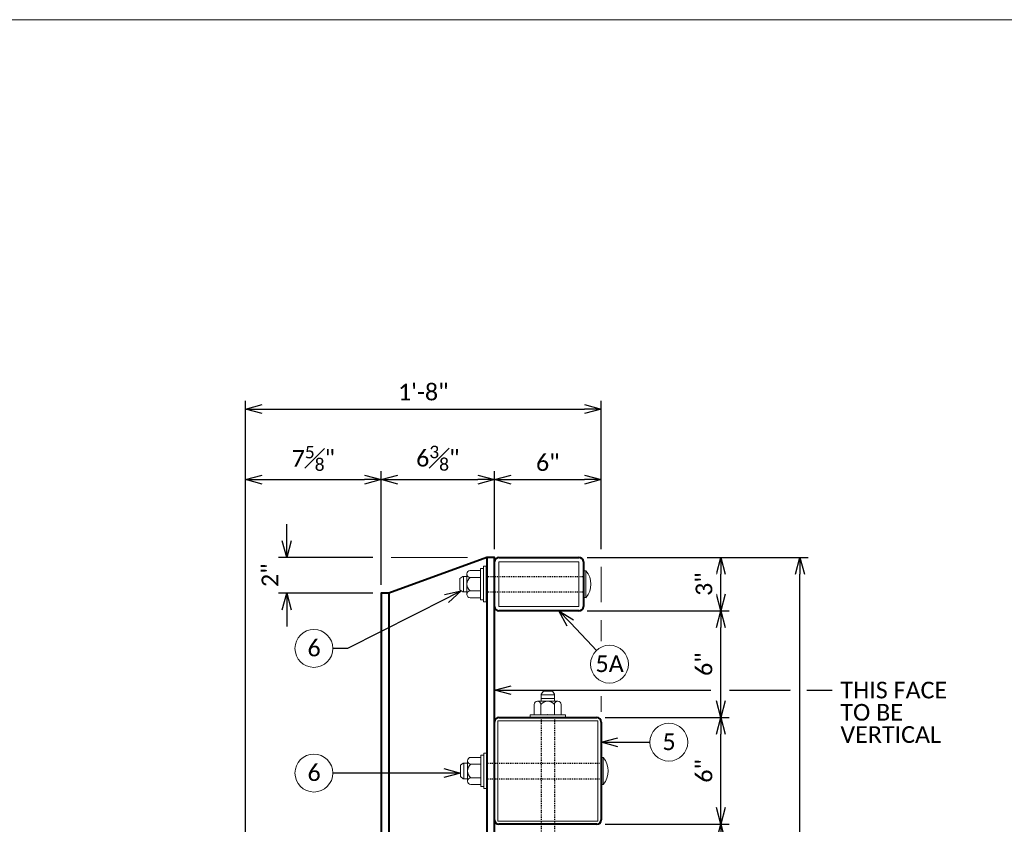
# Model space of a CAD drawing. Extents: x -1150 to 724, y -518 to -203.
# Tile 8 of 15: x 48 to 159, y -294 to -203. Entities that reach past the tile are written whole.
import ezdxf
from ezdxf import colors
from ezdxf.entities.mleader import LeaderData, LeaderLine
from ezdxf.enums import TextEntityAlignment as Align
from ezdxf.math import Vec2, Vec3

# ---------------------------------------------------------------- set-up
doc = ezdxf.new("R2010")
doc.units = 0
doc.header["$MEASUREMENT"] = 0
doc.linetypes.add('Wisdot2', pattern=[0.125, 0.0625, -0.0625])
for name, color, linetype, lineweight in [('B_ANNO_DIM', 7, 'Continuous', 18), ('B_ANNO_SYMB', 7, 'Continuous', 18), ('B_ANNO_TEXT', 7, 'Continuous', 18), ('B_DETAIL_HIDDEN', 7, 'Wisdot2', 25), ('B_DETAIL_OBJ', 7, 'Continuous', 40), ('B_STEEL', 92, 'Continuous', 18), ('B_STEEL_BOLT', 3, 'Continuous', 18)]:
    doc.layers.add(name, color=color, linetype=linetype, lineweight=lineweight)
doc.layers.add('B_ANNO_NOPLOT', color=47, linetype='Continuous', lineweight=18, plot=False)
doc.styles.add('Annotative', font='calibri.ttf', dxfattribs={"height": 0.0625})
doc.styles.get("Standard").update_dxf_attribs({"font": 'calibri.ttf'})
doc.dimstyles.new('Annotative', dxfattribs={"dimscale": 0, "dimtxt": 0.0625, "dimasz": 0.0625, "dimexe": 0.03125, "dimexo": 0.03125, "dimgap": 0.03125, "dimtad": 1, "dimdec": 3, "dimzin": 3, "dimdsep": 46, "dimlunit": 4, "dimtxsty": 'Standard', "dimblk": 'OPEN30', "dimcen": 0.03125, "dimaunit": 1, "dimadec": 0, "dimazin": 3, "dimtfac": 0.75, "dimtdec": 3, "dimtofl": 0, "dimtmove": 0, "dimatfit": 3, "dimldrblk": 'OPEN30', "dimfxl": 1, "dimtfill": 1, "dimfrac": 1, "dimtolj": 1, "dimtzin": 0, "dimarcsym": 0})

# ---------------------------------------------------------------- blocks, each defined once
blk = doc.blocks.new('AnonymousCell')
at = {"layer": 'B_DETAIL_OBJ', "flags": 128}
for points in [[(-5.5, 6), (5.5, 6)], [(-6, -5.5), (-6, 5.5)], [(6, 5.5), (6, -5.5)], [(5.5, -6), (-5.5, -6)]]:
    blk.add_lwpolyline(points, dxfattribs=at)
at = {"layer": 'B_DETAIL_OBJ'}
for centre, start, end in [((-5.5, 5.5), 90, 180), ((5.5, 5.5), 0, 90), ((-5.5, -5.5), 180, 270), ((5.5, -5.5), 270, 0)]:
    blk.add_arc(centre, 0.5, start, end, dxfattribs=at)
at = {"layer": 'B_STEEL', "flags": 128}
blk.add_lwpolyline([(-5.62, 5.62), (5.63, 5.62), (5.63, -5.63), (-5.62, -5.63), (-5.62, 5.62)], dxfattribs=at)
blk = doc.blocks.new('AnonymousCell7')
at = {"layer": 'B_DETAIL_HIDDEN', "ltscale": 0.5}
for p, q in [((-5.36, 0.86), (7.52, 0.86)), ((-5.36, -0.89), (7.52, -0.89))]:
    blk.add_line(p, q, dxfattribs=at)
at = {"layer": 'B_STEEL_BOLT'}
for p, q in [((-7.52, -1.16), (-7.52, 1.13)), ((-7.14, 1.51), (-5.99, 1.51)), ((-6, -1.76), (-6, 1.76)), ((-6, 1.76), (-5.68, 1.76)), ((-5.68, 2), (-5.68, -2)), ((-5.68, 2), (-5.36, 2)), ((7.52, 1.5), (7.52, -1.53)), ((7.52, 1.5), (7.76, 1.5)), ((7.76, 1.5), (7.76, -1.53)), ((-8.31, 0.64), (-7.99, 0.86)), ((-8.31, -0.64), (-8.31, 0.64)), ((-7.99, 0.86), (-7.52, 0.86)), ((-7.91, -0.89), (-7.91, 0.86)), ((-7.14, 0.75), (-5.99, 0.75)), ((-8.31, -0.64), (-7.99, -0.89)), ((-7.99, -0.89), (-7.52, -0.89)), ((-7.14, -0.78), (-5.99, -0.78)), ((-7.14, -1.54), (-5.99, -1.54)), ((-6, -1.76), (-5.68, -1.76)), ((-5.68, -2), (-5.36, -2)), ((7.52, -1.53), (7.76, -1.53))]:
    blk.add_line(p, q, dxfattribs=at)
for centre, radius, start, end in [((-7.14, 1.13), 0.38, 90.0993, 269.9004), ((5.97, -0.02), 2.34, 319.5503, 40.4497), ((-6.57, -0.02), 0.951, 126.8898, 233.0863), ((-7.14, -1.16), 0.38, 90.0993, 269.9004)]:
    blk.add_arc(centre, radius, start, end, dxfattribs=at)
blk = doc.blocks.new('_Open30')
at = {"color": 0, "linetype": 'ByBlock', "lineweight": -2}
for p, q in [((-1, 0.268), (0, 0)), ((0, 0), (-1, -0.268)), ((0, 0), (-1, 0))]:
    blk.add_line(p, q, dxfattribs=at)
blk = doc.blocks.new('*D215')
at = {"layer": 'B_ANNO_DIM', "color": 0, "lineweight": -2, "transparency": 16777216}
for p, q in [((189.59, 226.41), (189.59, 234.66)), ((176.57, 224.54), (190.53, 224.54))]:
    blk.add_line(p, q, dxfattribs=at)
at = {"layer": 'Defpoints', "color": 0, "transparency": 16777216}
for p in [(189.59, 236.54), (189.59, 236.54), (175.63, 224.54)]:
    blk.add_point(p, dxfattribs=at)
at = {"layer": 'B_ANNO_DIM', "color": 0, "lineweight": -2, "transparency": 16777216, "xscale": 1.875, "yscale": 1.875, "zscale": 1.875}
for p, rotation in [((189.59, 236.54), 90), ((189.59, 224.54), 270)]:
    blk.add_blockref('_Open30', p, dxfattribs=dict(at, rotation=rotation))
at = {"layer": 'B_ANNO_DIM', "color": 0, "transparency": 16777216, "insert": (187.7, 230.54), "char_height": 1.875, "attachment_point": 5, "rotation": 90, "bg_fill": 3, "box_fill_scale": 1.25, "bg_fill_color": 256, "bg_fill_true_color": 13158600, "bg_fill_transparency": 0}
blk.add_mtext('\\A1;6"', dxfattribs=at)
blk = doc.blocks.new('*D214')
at = {"layer": 'B_ANNO_DIM', "color": 0, "lineweight": -2, "transparency": 16777216}
for p, q in [((189.59, 214.41), (189.59, 222.66)), ((176.57, 212.54), (190.53, 212.54))]:
    blk.add_line(p, q, dxfattribs=at)
at = {"layer": 'Defpoints', "color": 0, "transparency": 16777216}
for p in [(189.59, 224.54), (189.59, 224.54), (175.63, 212.54)]:
    blk.add_point(p, dxfattribs=at)
at = {"layer": 'B_ANNO_DIM', "color": 0, "lineweight": -2, "transparency": 16777216, "xscale": 1.875, "yscale": 1.875, "zscale": 1.875}
for p, rotation in [((189.59, 224.54), 90), ((189.59, 212.54), 270)]:
    blk.add_blockref('_Open30', p, dxfattribs=dict(at, rotation=rotation))
at = {"layer": 'B_ANNO_DIM', "color": 0, "transparency": 16777216, "insert": (187.7, 218.54), "char_height": 1.875, "attachment_point": 5, "rotation": 90, "bg_fill": 3, "box_fill_scale": 1.25, "bg_fill_color": 256, "bg_fill_true_color": 13158600, "bg_fill_transparency": 0}
blk.add_mtext('\\A1;6"', dxfattribs=at)
blk = doc.blocks.new('*D221')
at = {"layer": 'B_ANNO_DIM', "color": 0, "lineweight": -2, "transparency": 16777216}
for p, q in [((136.13, 169.47), (136.13, 272.16)), ((176.13, 255.47), (176.13, 272.16)), ((138.01, 271.23), (174.26, 271.23))]:
    blk.add_line(p, q, dxfattribs=at)
at = {"layer": 'Defpoints', "color": 0, "transparency": 16777216}
for p in [(176.13, 271.23), (176.13, 254.54), (136.13, 168.54)]:
    blk.add_point(p, dxfattribs=at)
at = {"layer": 'B_ANNO_DIM', "color": 0, "lineweight": -2, "transparency": 16777216, "xscale": 1.875, "yscale": 1.875, "zscale": 1.875, "rotation": 180}
blk.add_blockref('_Open30', (136.13, 271.23), dxfattribs=at)
at = {"layer": 'B_ANNO_DIM', "color": 0, "lineweight": -2, "transparency": 16777216, "xscale": 1.875, "yscale": 1.875, "zscale": 1.875}
blk.add_blockref('_Open30', (176.13, 271.23), dxfattribs=at)
at = {"layer": 'B_ANNO_DIM', "color": 0, "transparency": 16777216, "insert": (156.13, 273.13), "char_height": 1.875, "attachment_point": 5, "bg_fill": 3, "box_fill_scale": 1.25, "bg_fill_color": 256, "bg_fill_true_color": 13158600, "bg_fill_transparency": 0}
blk.add_mtext('\\A1;1\'-8"', dxfattribs=at)
blk = doc.blocks.new('*D204')
at = {"layer": 'B_ANNO_DIM', "color": 0, "lineweight": -2, "transparency": 16777216}
for p, q in [((151.38, 251.47), (151.38, 264.24)), ((138.01, 263.3), (149.51, 263.3))]:
    blk.add_line(p, q, dxfattribs=at)
at = {"layer": 'Defpoints', "color": 0, "transparency": 16777216}
for p in [(136.13, 263.3), (151.38, 263.3), (151.38, 250.54)]:
    blk.add_point(p, dxfattribs=at)
at = {"layer": 'B_ANNO_DIM', "color": 0, "lineweight": -2, "transparency": 16777216, "xscale": 1.875, "yscale": 1.875, "zscale": 1.875, "rotation": 180}
blk.add_blockref('_Open30', (136.13, 263.3), dxfattribs=at)
at = {"layer": 'B_ANNO_DIM', "color": 0, "lineweight": -2, "transparency": 16777216, "xscale": 1.875, "yscale": 1.875, "zscale": 1.875}
blk.add_blockref('_Open30', (151.38, 263.3), dxfattribs=at)
at = {"layer": 'B_ANNO_DIM', "color": 0, "transparency": 16777216, "insert": (143.76, 265.68), "char_height": 1.875, "attachment_point": 5, "bg_fill": 3, "box_fill_scale": 1.25, "bg_fill_color": 256, "bg_fill_true_color": 13158600, "bg_fill_transparency": 0}
blk.add_mtext('\\A1;7{\\H0.75x;\\S5#8;}"', dxfattribs=at)
blk = doc.blocks.new('*D195')
at = {"layer": 'B_ANNO_DIM', "color": 0, "lineweight": -2, "transparency": 16777216}
for p, q in [((164.13, 255.47), (164.13, 264.24)), ((153.26, 263.3), (162.26, 263.3))]:
    blk.add_line(p, q, dxfattribs=at)
at = {"layer": 'Defpoints', "color": 0, "transparency": 16777216}
for p in [(151.38, 263.3), (164.13, 263.3), (164.13, 254.54)]:
    blk.add_point(p, dxfattribs=at)
at = {"layer": 'B_ANNO_DIM', "color": 0, "lineweight": -2, "transparency": 16777216, "xscale": 1.875, "yscale": 1.875, "zscale": 1.875, "rotation": 180}
blk.add_blockref('_Open30', (151.38, 263.3), dxfattribs=at)
at = {"layer": 'B_ANNO_DIM', "color": 0, "lineweight": -2, "transparency": 16777216, "xscale": 1.875, "yscale": 1.875, "zscale": 1.875}
blk.add_blockref('_Open30', (164.13, 263.3), dxfattribs=at)
at = {"layer": 'B_ANNO_DIM', "color": 0, "transparency": 16777216, "insert": (157.76, 265.7), "char_height": 1.875, "attachment_point": 5, "bg_fill": 3, "box_fill_scale": 1.25, "bg_fill_color": 256, "bg_fill_true_color": 13158600, "bg_fill_transparency": 0}
blk.add_mtext('\\A1;6{\\H0.75x;\\S3#8;}"', dxfattribs=at)
blk = doc.blocks.new('*D220')
at = {"layer": 'B_ANNO_DIM', "color": 0, "lineweight": -2, "transparency": 16777216}
blk.add_line((166.01, 263.3), (174.26, 263.3), dxfattribs=at)
at = {"layer": 'Defpoints', "color": 0, "transparency": 16777216}
for p in [(164.13, 263.3), (176.13, 263.3), (176.13, 263.3)]:
    blk.add_point(p, dxfattribs=at)
at = {"layer": 'B_ANNO_DIM', "color": 0, "lineweight": -2, "transparency": 16777216, "xscale": 1.875, "yscale": 1.875, "zscale": 1.875, "rotation": 180}
blk.add_blockref('_Open30', (164.13, 263.3), dxfattribs=at)
at = {"layer": 'B_ANNO_DIM', "color": 0, "lineweight": -2, "transparency": 16777216, "xscale": 1.875, "yscale": 1.875, "zscale": 1.875}
blk.add_blockref('_Open30', (176.13, 263.3), dxfattribs=at)
at = {"layer": 'B_ANNO_DIM', "color": 0, "transparency": 16777216, "insert": (170.13, 265.2), "char_height": 1.875, "attachment_point": 5, "bg_fill": 3, "box_fill_scale": 1.25, "bg_fill_color": 256, "bg_fill_true_color": 13158600, "bg_fill_transparency": 0}
blk.add_mtext('\\A1;6"', dxfattribs=at)
blk = doc.blocks.new('*D222')
at = {"layer": 'B_ANNO_DIM', "color": 0, "lineweight": -2, "transparency": 16777216}
for p, q in [((140.77, 256.41), (140.77, 258.29)), ((150.44, 254.54), (139.83, 254.54)), ((150.44, 250.54), (139.83, 250.54)), ((140.77, 248.66), (140.77, 246.79))]:
    blk.add_line(p, q, dxfattribs=at)
at = {"layer": 'Defpoints', "color": 0, "transparency": 16777216}
for p in [(151.38, 254.54), (151.38, 250.54)]:
    blk.add_point(p, dxfattribs=at)
at = {"layer": 'B_ANNO_DIM', "color": 0, "lineweight": -2, "transparency": 16777216, "xscale": 1.875, "yscale": 1.875, "zscale": 1.875}
for p, rotation in [((140.77, 254.54), 270), ((140.77, 250.54), 90)]:
    blk.add_blockref('_Open30', p, dxfattribs=dict(at, rotation=rotation))
at = {"layer": 'B_ANNO_DIM', "color": 0, "transparency": 16777216, "insert": (138.88, 252.54), "char_height": 1.875, "attachment_point": 5, "rotation": 90, "bg_fill": 3, "box_fill_scale": 1.25, "bg_fill_color": 256, "bg_fill_true_color": 13158600, "bg_fill_transparency": 0}
blk.add_mtext('\\A1;2"', dxfattribs=at)
at = {"layer": 'Defpoints', "color": 0, "transparency": 16777216}
blk.add_point((140.77, 254.54), dxfattribs=at)
blk = doc.blocks.new('*D206')
at = {"layer": 'B_ANNO_DIM', "color": 0, "lineweight": -2, "transparency": 16777216}
for p, q in [((174.57, 254.54), (199.43, 254.54)), ((198.49, 172.41), (198.49, 252.66)), ((177.07, 170.54), (199.43, 170.54))]:
    blk.add_line(p, q, dxfattribs=at)
at = {"layer": 'Defpoints', "color": 0, "transparency": 16777216}
for p in [(173.63, 254.54), (198.49, 254.54), (176.13, 170.54)]:
    blk.add_point(p, dxfattribs=at)
at = {"layer": 'B_ANNO_DIM', "color": 0, "lineweight": -2, "transparency": 16777216, "xscale": 1.875, "yscale": 1.875, "zscale": 1.875}
for p, rotation in [((198.49, 254.54), 90), ((198.49, 170.54), 270)]:
    blk.add_blockref('_Open30', p, dxfattribs=dict(at, rotation=rotation))
at = {"layer": 'B_ANNO_DIM', "color": 0, "transparency": 16777216, "insert": (196.6, 212.54), "char_height": 1.875, "attachment_point": 5, "rotation": 90, "bg_fill": 3, "box_fill_scale": 1.25, "bg_fill_color": 256, "bg_fill_true_color": 13158600, "bg_fill_transparency": 0}
blk.add_mtext('\\A1;3\'-6"', dxfattribs=at)
blk = doc.blocks.new('AnonymousCell2')
at = {"layer": 'B_DETAIL_OBJ', "flags": 128}
for points in [[(-5, -2.5), (-5, 2.5)], [(-4.5, 3), (4.5, 3)], [(5, 2.5), (5, -2.5)], [(4.5, -3), (-4.5, -3)]]:
    blk.add_lwpolyline(points, dxfattribs=at)
at = {"layer": 'B_DETAIL_OBJ'}
for centre, start, end in [((-4.5, 2.5), 90, 180), ((4.5, 2.5), 0, 90), ((-4.5, -2.5), 180, 270), ((4.5, -2.5), 270, 0)]:
    blk.add_arc(centre, 0.5, start, end, dxfattribs=at)
at = {"layer": 'B_STEEL', "flags": 128}
blk.add_lwpolyline([(-4.5, 2.5), (4.5, 2.5), (4.5, -2.5), (-4.5, -2.5), (-4.5, 2.5)], dxfattribs=at)
blk = doc.blocks.new('AnonymousCell3')
at = {"layer": 'B_DETAIL_HIDDEN', "ltscale": 0.5}
for p, q in [((-4.41, 0.86), (6.57, 0.86)), ((-4.41, -0.89), (6.57, -0.89))]:
    blk.add_line(p, q, dxfattribs=at)
at = {"layer": 'B_STEEL_BOLT'}
for p, q in [((-6.58, -1.16), (-6.58, 1.13)), ((-6.2, 1.51), (-5.05, 1.51)), ((-5.05, -1.76), (-5.05, 1.76)), ((-5.05, 1.76), (-4.73, 1.76)), ((-4.73, 2), (-4.73, -2)), ((-4.73, 2), (-4.41, 2)), ((-4.41, 2), (-4.41, -2)), ((6.57, 1.5), (6.57, -1.53)), ((6.57, 1.5), (6.81, 1.5)), ((6.81, 1.5), (6.81, -1.53)), ((-7.37, 0.64), (-7.05, 0.86)), ((-7.37, -0.64), (-7.37, 0.64)), ((-7.05, 0.86), (-6.58, 0.86)), ((-6.97, -0.89), (-6.97, 0.86)), ((-6.2, 0.75), (-5.05, 0.75)), ((-7.37, -0.64), (-7.05, -0.89)), ((-7.05, -0.89), (-6.58, -0.89)), ((-6.2, -0.78), (-5.05, -0.78)), ((-6.2, -1.54), (-5.05, -1.54)), ((-5.05, -1.76), (-4.73, -1.76)), ((-4.73, -2), (-4.41, -2)), ((6.57, -1.53), (6.81, -1.53))]:
    blk.add_line(p, q, dxfattribs=at)
for centre, radius, start, end in [((-6.2, 1.13), 0.38, 90.0993, 269.9004), ((5.03, -0.02), 2.34, 319.5503, 40.4497), ((-5.63, -0.02), 0.951, 126.8898, 233.0863), ((-6.2, -1.16), 0.38, 90.0993, 269.9004)]:
    blk.add_arc(centre, radius, start, end, dxfattribs=at)
blk = doc.blocks.new('*D223')
at = {"layer": 'B_ANNO_DIM', "color": 0, "lineweight": -2, "transparency": 16777216}
for p, q in [((189.59, 250.41), (189.59, 252.66)), ((174.57, 248.54), (190.53, 248.54))]:
    blk.add_line(p, q, dxfattribs=at)
at = {"layer": 'Defpoints', "color": 0, "transparency": 16777216}
for p in [(189.59, 254.54), (189.59, 254.54), (173.63, 248.54)]:
    blk.add_point(p, dxfattribs=at)
at = {"layer": 'B_ANNO_DIM', "color": 0, "lineweight": -2, "transparency": 16777216, "xscale": 1.875, "yscale": 1.875, "zscale": 1.875}
for p, rotation in [((189.59, 254.54), 90), ((189.59, 248.54), 270)]:
    blk.add_blockref('_Open30', p, dxfattribs=dict(at, rotation=rotation))
at = {"layer": 'B_ANNO_DIM', "color": 0, "transparency": 16777216, "insert": (187.7, 251.54), "char_height": 1.875, "attachment_point": 5, "rotation": 90, "bg_fill": 3, "box_fill_scale": 1.25, "bg_fill_color": 256, "bg_fill_true_color": 13158600, "bg_fill_transparency": 0}
blk.add_mtext('\\A1;3"', dxfattribs=at)
blk = doc.blocks.new('*D218')
at = {"layer": 'B_ANNO_DIM', "color": 0, "lineweight": -2, "transparency": 16777216}
for p, q in [((189.59, 238.41), (189.59, 246.66)), ((176.57, 236.54), (190.53, 236.54))]:
    blk.add_line(p, q, dxfattribs=at)
at = {"layer": 'Defpoints', "color": 0, "transparency": 16777216}
for p in [(189.59, 248.54), (189.59, 248.54), (175.63, 236.54)]:
    blk.add_point(p, dxfattribs=at)
at = {"layer": 'B_ANNO_DIM', "color": 0, "lineweight": -2, "transparency": 16777216, "xscale": 1.875, "yscale": 1.875, "zscale": 1.875}
for p, rotation in [((189.59, 248.54), 90), ((189.59, 236.54), 270)]:
    blk.add_blockref('_Open30', p, dxfattribs=dict(at, rotation=rotation))
at = {"layer": 'B_ANNO_DIM', "color": 0, "transparency": 16777216, "insert": (187.7, 242.54), "char_height": 1.875, "attachment_point": 5, "rotation": 90, "bg_fill": 3, "box_fill_scale": 1.25, "bg_fill_color": 256, "bg_fill_true_color": 13158600, "bg_fill_transparency": 0}
blk.add_mtext('\\A1;6"', dxfattribs=at)
blk = doc.blocks.new('Nnumber in circle')
at = {"layer": 'B_ANNO_SYMB'}
blk.add_circle((0, 0), 2.13, dxfattribs=at)
at = {"layer": 'B_ANNO_TEXT', "style": 'Annotative'}
blk.add_attdef('#', text='', height=1.88, dxfattribs=at).set_placement((0.02, -0.89, -0.84), align=Align.CENTER)
blk = doc.blocks.new('AnonymousCell8')
at = {"layer": 'B_DETAIL_HIDDEN', "ltscale": 0.5}
for p, q in [((-0.75, -17.94), (-0.75, 19.06)), ((0.75, -17.94), (0.75, 19.06))]:
    blk.add_line(p, q, dxfattribs=at)
at = {"layer": 'B_STEEL_BOLT'}
for p, q in [((-1.5, 20.52), (-1.5, 19.37)), ((1.16, 20.9), (-1.12, 20.9)), ((-0.75, 20.52), (-0.75, 19.37)), ((0.78, 20.52), (0.78, 19.37)), ((1.54, 20.52), (1.54, 19.37)), ((1.76, 19.37), (-1.76, 19.37)), ((-1.76, 19.37), (-1.76, 19.06)), ((-1.76, 19.06), (1.76, 19.06)), ((1.76, 19.37), (1.76, 19.06)), ((-2, -18.26), (-2, -17.94)), ((-2, -17.94), (2, -17.94)), ((-2, -18.26), (2, -18.26)), ((-1.5, -19.41), (-1.5, -18.26)), ((-0.75, -19.41), (-0.75, -18.26)), ((0.78, -19.41), (0.78, -18.26)), ((1.54, -19.41), (1.54, -18.26)), ((2, -18.26), (2, -17.94)), ((1.16, -19.79), (-1.12, -19.79)), ((-0.75, -20.58), (-0.75, -19.79)), ((0.75, -20.58), (0.75, -19.79)), ((0.75, -20.1), (-0.75, -20.1)), ((0.75, -20.5), (-0.75, -20.5)), ((-0.53, -20.9), (-0.75, -20.58)), ((0.49, -20.9), (-0.53, -20.9)), ((0.49, -20.9), (0.75, -20.58))]:
    blk.add_line(p, q, dxfattribs=at)
for centre, radius, start, end in [((-1.12, 20.52), 0.38, 0.0996, 179.9007), ((0.02, 19.95), 0.951, 36.9137, 143.1102), ((1.16, 20.52), 0.38, 0.0996, 179.9007), ((-1.12, -19.41), 0.38, 180.0993, 359.9004), ((0.02, -18.84), 0.951, 216.8898, 323.0863), ((1.16, -19.41), 0.38, 180.0993, 359.9004)]:
    blk.add_arc(centre, radius, start, end, dxfattribs=at)
for p in [(0, 19.06), (0, -18.26)]:
    blk.add_point(p, dxfattribs=at)
blk = doc.blocks.new('*U275')
at = {"layer": 'B_ANNO_NOPLOT', "flags": 128}
blk.add_lwpolyline([(0, 0), (0, 315), (404.90958, 315), (404.90958, 298.56895), (472.5, 298.56895), (472.5, 50.62451), (395.71344, 50.62451), (395.71344, 0)], close=True, dxfattribs=at)
at = {"rotation": 180}
blk.add_blockref('AnonymousCell8', (170.13205, 218.59257), dxfattribs=at)
blk = doc.blocks.new('*U104')
at = {"layer": 'B_ANNO_NOPLOT', "flags": 128}
blk.add_lwpolyline([(0, 0), (0, 315), (404.91, 315), (404.91, 298.57), (472.5, 298.57), (472.5, 50.62), (395.71, 50.62), (395.71, 0)], close=True, dxfattribs=at)
at = {"layer": 'B_ANNO_TEXT', "style": 'Annotative'}
blk.add_attdef('SHT#', (411.46, 162.66), '', height=1.88, dxfattribs=at)
blk = doc.blocks.new('*U188')
at = {"layer": 'B_ANNO_NOPLOT', "flags": 128}
blk.add_lwpolyline([(0, 0), (0, 315), (404.90958, 315), (404.90958, 298.56895), (472.5, 298.56895), (472.5, 50.62451), (395.71344, 50.62451), (395.71344, 0)], close=True, dxfattribs=at)
at = {"layer": 'B_DETAIL_OBJ'}
for p, q in [((163.25705, 254.53717), (163.25705, 173.03717)), ((152.25705, 250.53717), (152.25705, 173.03717))]:
    blk.add_line(p, q, dxfattribs=at)
at = {"layer": 'B_DETAIL_OBJ', "flags": 128}
blk.add_lwpolyline([(164.13205, 173.03717), (164.13205, 254.53717), (163.25705, 254.53717), (152.25705, 250.53717), (151.38205, 250.53717), (151.38205, 173.03717)], dxfattribs=at)
for name, p in [('AnonymousCell', (170.13174, 230.53773)), ('AnonymousCell7', (168.61505, 230.55277))]:
    blk.add_blockref(name, p)
at = {"layer": 'B_ANNO_DIM'}
ml = blk.add_multileader_mtext('Standard', dxfattribs=at)
ml.set_content('', color=256)
ml.set_leader_properties()
ml.set_arrow_properties(name='OPEN30')
ml.build(insert=Vec2(0, 0))
ml.multileader.update_dxf_attribs({"text_right_attachment_type": 3, "dogleg_length": 0.0625, "arrow_head_size": 1.875, "scale": 30})
ctx = ml.context
ctx.base_point, ctx.scale, ctx.char_height, ctx.arrow_head_size, ctx.landing_gap_size, ctx.plane_origin = Vec3(181.61943, 233.76802), 30, 1.875, 1.875, 0.9375, Vec3(176.13205, 233.76802)
ctx.right_attachment = 3
notes = []
notes.append((ctx, [(0, (1, 1, 0), (180.0893, 233.76802), (1, 0), 1.53014, [(0, [(176.13205, 233.76802), (179.97689, 233.76802), (180.05183, 233.76802)], 0, [])])]))
ctx.mtext.insert, ctx.mtext.flow_direction = Vec3(182.55693, 234.70552), 5
for ctx, leaders in notes:
    for number, flags, end, landing, length, lines in leaders:
        leader = LeaderData()
        leader.index, (leader.has_last_leader_line, leader.has_dogleg_vector, leader.attachment_direction) = number, flags
        leader.last_leader_point, leader.dogleg_vector, leader.dogleg_length = Vec3(end), Vec3(landing), length
        for number, points, colour, breaks in lines:
            line = LeaderLine()
            line.index, line.vertices, line.color, line.breaks = number, Vec3.list(points), colors.encode_raw_color(colour), breaks
            leader.lines.append(line)
        ctx.leaders.append(leader)
dim = blk.add_linear_dim(base=(189.5933, 224.53717), p1=(175.63205, 212.53717), p2=(189.5933, 224.53717), angle=90, dimstyle='Annotative', override={"dimlfac": 0.5}, dxfattribs=at)
dim.commit()
dim.dimension.update_dxf_attribs({"geometry": '*D214', "text_midpoint": (187.69594, 218.53717)})
dim = blk.add_linear_dim(base=(176.13205, 271.2271), p1=(136.13205, 168.53717), p2=(176.13205, 254.53717), dimstyle='Annotative', override={"dimlfac": 0.5}, dxfattribs=at)
dim.commit()
dim.dimension.update_dxf_attribs({"geometry": '*D221', "text_midpoint": (156.13205, 273.12518)})
blk.add_blockref('AnonymousCell3', (167.61474, 251.55273))
blk.add_blockref('Nnumber in circle', (143.82619, 230.29954)).add_auto_attribs({'#': '6'})
dim = blk.add_linear_dim(base=(151.38205, 263.30397), p1=(136.13205, 263.30397), p2=(151.38205, 250.53717), dimstyle='Annotative', override={"dimlfac": 0.5}, dxfattribs=at)
dim.commit()
dim.dimension.update_dxf_attribs({"geometry": '*D204', "text_midpoint": (143.75705, 265.67638)})
ml = blk.add_multileader_mtext('Standard', dxfattribs=at)
ml.set_content('THIS FACE\\PTO BE\\PVERTICAL', color=256)
ml.set_leader_properties()
ml.set_arrow_properties(name='OPEN30')
ml.build(insert=Vec2(0, 0))
ml.multileader.update_dxf_attribs({"text_right_attachment_type": 3, "dogleg_length": 0.0625, "arrow_head_size": 1.875, "scale": 30})
ctx = ml.context
ctx.base_point, ctx.scale, ctx.char_height, ctx.arrow_head_size, ctx.landing_gap_size, ctx.plane_origin = Vec3(202.10376, 239.61965), 30, 1.875, 1.875, 0.9375, Vec3(171.53955, 239.61965)
ctx.right_attachment = 3
notes = []
notes.append((ctx, [(0, (1, 1, 0), (200.22876, 239.61965), (1, 0), 1.875, [(0, [(164.13205, 239.61965), (200.22876, 239.61965), (200.22876, 239.61965)], 0, [])])]))
ctx.mtext.insert, ctx.mtext.line_spacing_factor, ctx.mtext.flow_direction = Vec3(203.04126, 240.56869), 0.8, 5
ml = blk.add_multileader_mtext('Standard', dxfattribs=at)
ml.set_content('', color=256)
ml.set_leader_properties()
ml.set_arrow_properties(name='OPEN30')
ml.build(insert=Vec2(0, 0))
ml.multileader.update_dxf_attribs({"text_right_attachment_type": 3, "dogleg_length": 0.0625, "arrow_head_size": 1.875, "scale": 30})
ctx = ml.context
ctx.base_point, ctx.scale, ctx.char_height, ctx.arrow_head_size, ctx.landing_gap_size, ctx.plane_origin = Vec3(144.07796, 230.29954), 30, 1.875, 1.875, 0.9375, Vec3(151.44034, 230.29954)
ctx.right_attachment = 3
notes.append((ctx, [(0, (1, 1, 0), (147.4831, 230.29954), (-1, 0), 1.53014, [(0, [(160.30144, 230.29954), (147.5955, 230.29954), (147.52057, 230.29954)], 0, [])])]))
ctx.mtext.insert, ctx.mtext.flow_direction = Vec3(145.01546, 231.23704), 5
for ctx, leaders in notes:
    for number, flags, end, landing, length, lines in leaders:
        leader = LeaderData()
        leader.index, (leader.has_last_leader_line, leader.has_dogleg_vector, leader.attachment_direction) = number, flags
        leader.last_leader_point, leader.dogleg_vector, leader.dogleg_length = Vec3(end), Vec3(landing), length
        for number, points, colour, breaks in lines:
            line = LeaderLine()
            line.index, line.vertices, line.color, line.breaks = number, Vec3.list(points), colors.encode_raw_color(colour), breaks
            leader.lines.append(line)
        ctx.leaders.append(leader)
dim = blk.add_linear_dim(base=(164.13205, 263.30397), p1=(151.38205, 263.30397), p2=(164.13205, 254.53717), dimstyle='Annotative', override={"dimlfac": 0.5}, dxfattribs=at)
dim.commit()
dim.dimension.update_dxf_attribs({"geometry": '*D195', "text_midpoint": (157.75705, 265.69604)})
dim = blk.add_linear_dim(base=(189.5933, 236.53717), p1=(175.63205, 224.53717), p2=(189.5933, 236.53717), angle=90, dimstyle='Annotative', override={"dimlfac": 0.5}, dxfattribs=at)
dim.commit()
dim.dimension.update_dxf_attribs({"geometry": '*D215', "text_midpoint": (187.69594, 230.53717)})
for points in [[(188.49342, 239.0731), (188.47419, 240.36066), (190.6086, 240.30301), (190.51246, 238.82327)], [(197.53103, 240.41831), (199.28087, 240.47596), (199.20395, 238.55423), (197.30029, 238.57345)]]:
    blk.add_wipeout(points).dxf.layer = 'B_ANNO_DIM'
blk.add_line((161.08375, 254.53717), (152.50918, 254.53717), dxfattribs=at)
blk.add_blockref('AnonymousCell2', (169.13184, 251.53707))
dim = blk.add_linear_dim(base=(176.13205, 263.30397), p1=(164.13205, 263.30397), p2=(176.13205, 263.30397), dimstyle='Annotative', override={"dimlfac": 0.5}, dxfattribs=at)
dim.commit()
dim.dimension.update_dxf_attribs({"geometry": '*D220', "text_midpoint": (170.13205, 265.20132)})
dim = blk.add_linear_dim(base=(140.7652, 254.53717), p1=(151.38205, 250.53717), p2=(151.38205, 254.53717), angle=90, dimstyle='Annotative', override={"dimlfac": 0.5}, dxfattribs=at)
dim.commit()
dim.dimension.update_dxf_attribs({"geometry": '*D222', "text_midpoint": (140.7652, 252.53717), "dimtype": 160})
blk.add_blockref('Nnumber in circle', (143.82619, 244.31357)).add_auto_attribs({'#': '6'})
dim = blk.add_linear_dim(base=(189.5933, 254.53717), p1=(173.63205, 248.53717), p2=(189.5933, 254.53717), angle=90, dimstyle='Annotative', override={"dimlfac": 0.5}, dxfattribs=at)
dim.commit()
dim.dimension.update_dxf_attribs({"geometry": '*D223', "text_midpoint": (187.69522, 251.53717)})
ml = blk.add_multileader_mtext('Standard', dxfattribs=at)
ml.set_content('', color=256)
ml.set_leader_properties()
ml.set_arrow_properties(name='OPEN30')
ml.build(insert=Vec2(0, 0))
ml.multileader.update_dxf_attribs({"text_right_attachment_type": 3, "dogleg_length": 0.0625, "arrow_head_size": 1.875, "scale": 30})
ctx = ml.context
ctx.base_point, ctx.scale, ctx.char_height, ctx.arrow_head_size, ctx.landing_gap_size, ctx.plane_origin = Vec3(144.07796, 244.31357), 30, 1.875, 1.875, 0.9375, Vec3(151.44034, 244.31357)
ctx.right_attachment = 3
notes = []
notes.append((ctx, [(0, (1, 1, 0), (147.4831, 244.31357), (-1, 0), 1.53014, [(0, [(160.40464, 250.78629), (147.5955, 244.31357), (147.52057, 244.31357)], 0, [])])]))
ctx.mtext.insert, ctx.mtext.flow_direction = Vec3(145.01546, 245.25107), 5
for ctx, leaders in notes:
    for number, flags, end, landing, length, lines in leaders:
        leader = LeaderData()
        leader.index, (leader.has_last_leader_line, leader.has_dogleg_vector, leader.attachment_direction) = number, flags
        leader.last_leader_point, leader.dogleg_vector, leader.dogleg_length = Vec3(end), Vec3(landing), length
        for number, points, colour, breaks in lines:
            line = LeaderLine()
            line.index, line.vertices, line.color, line.breaks = number, Vec3.list(points), colors.encode_raw_color(colour), breaks
            leader.lines.append(line)
        ctx.leaders.append(leader)
ml = blk.add_multileader_mtext('Standard', dxfattribs=at)
ml.set_content('', color=256)
ml.set_leader_properties()
ml.set_arrow_properties(name='OPEN30')
ml.build(insert=Vec2(0, 0))
ml.multileader.update_dxf_attribs({"text_right_attachment_type": 3, "dogleg_length": 0.0625, "arrow_head_size": 1.875, "scale": 30})
ctx = ml.context
ctx.base_point, ctx.scale, ctx.char_height, ctx.arrow_head_size, ctx.landing_gap_size, ctx.plane_origin, ctx.plane_x_axis, ctx.plane_y_axis = Vec3(175.60229, 244.08737), 30, 1.875, 1.875, 0.9375, Vec3(171.82632, 248.069), Vec3(0.688118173, -0.725598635), Vec3(0.725598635, 0.688118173)
ctx.right_attachment = 3
notes = []
notes.append((ctx, [(0, (1, 1, 0), (174.54937, 245.19763), (0.688118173, -0.725598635), 1.53014, [(0, [(171.38234, 248.53717), (174.47203, 245.27919), (174.52359, 245.22482)], 0, [])])]))
ctx.mtext.insert, ctx.mtext.text_direction, ctx.mtext.rotation, ctx.mtext.flow_direction = Vec3(176.92765, 244.05223), Vec3(0.688118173, -0.725598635), 5.471281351, 5
for ctx, leaders in notes:
    for number, flags, end, landing, length, lines in leaders:
        leader = LeaderData()
        leader.index, (leader.has_last_leader_line, leader.has_dogleg_vector, leader.attachment_direction) = number, flags
        leader.last_leader_point, leader.dogleg_vector, leader.dogleg_length = Vec3(end), Vec3(landing), length
        for number, points, colour, breaks in lines:
            line = LeaderLine()
            line.index, line.vertices, line.color, line.breaks = number, Vec3.list(points), colors.encode_raw_color(colour), breaks
            leader.lines.append(line)
        ctx.leaders.append(leader)
dim = blk.add_linear_dim(base=(198.49467, 254.53717), p1=(176.13205, 170.53717), p2=(173.63205, 254.53717), angle=90, dimstyle='Annotative', override={"dimlfac": 0.5}, dxfattribs=at)
dim.commit()
dim.dimension.update_dxf_attribs({"geometry": '*D206', "text_midpoint": (196.59659, 212.53717)})
blk.add_line((176.13205, 253.48711), (176.13205, 249.49756), dxfattribs=at)
blk.add_blockref('Nnumber in circle', (183.74621, 233.76802)).add_auto_attribs({'#': '5'})
dim = blk.add_linear_dim(base=(189.5933, 248.53717), p1=(175.63205, 236.53717), p2=(189.5933, 248.53717), angle=90, dimstyle='Annotative', override={"dimlfac": 0.5}, dxfattribs=at)
dim.commit()
dim.dimension.update_dxf_attribs({"geometry": '*D218', "text_midpoint": (189.5933, 242.53717), "dimtype": 160})
for p, q in [((176.13205, 247.50548), (176.13205, 245.14625)), ((176.13205, 238.92693), (176.13205, 237.18003))]:
    blk.add_line(p, q, dxfattribs=at)
blk.add_blockref('Nnumber in circle', (177.06576, 242.54418)).add_auto_attribs({'#': '5A'})

msp = doc.modelspace()

# ---------------------------------------------------------------- block references
msp.add_blockref('*U188', (-62.95, -518.34))

# ---------------------------------------------------------------- next in the draw order: block references
msp.add_blockref('*U275', (-62.95, -518.34))

# ---------------------------------------------------------------- next in the draw order: block references
msp.add_blockref('*U104', (-62.95, -518.34))

doc.saveas('drawing.dxf')
